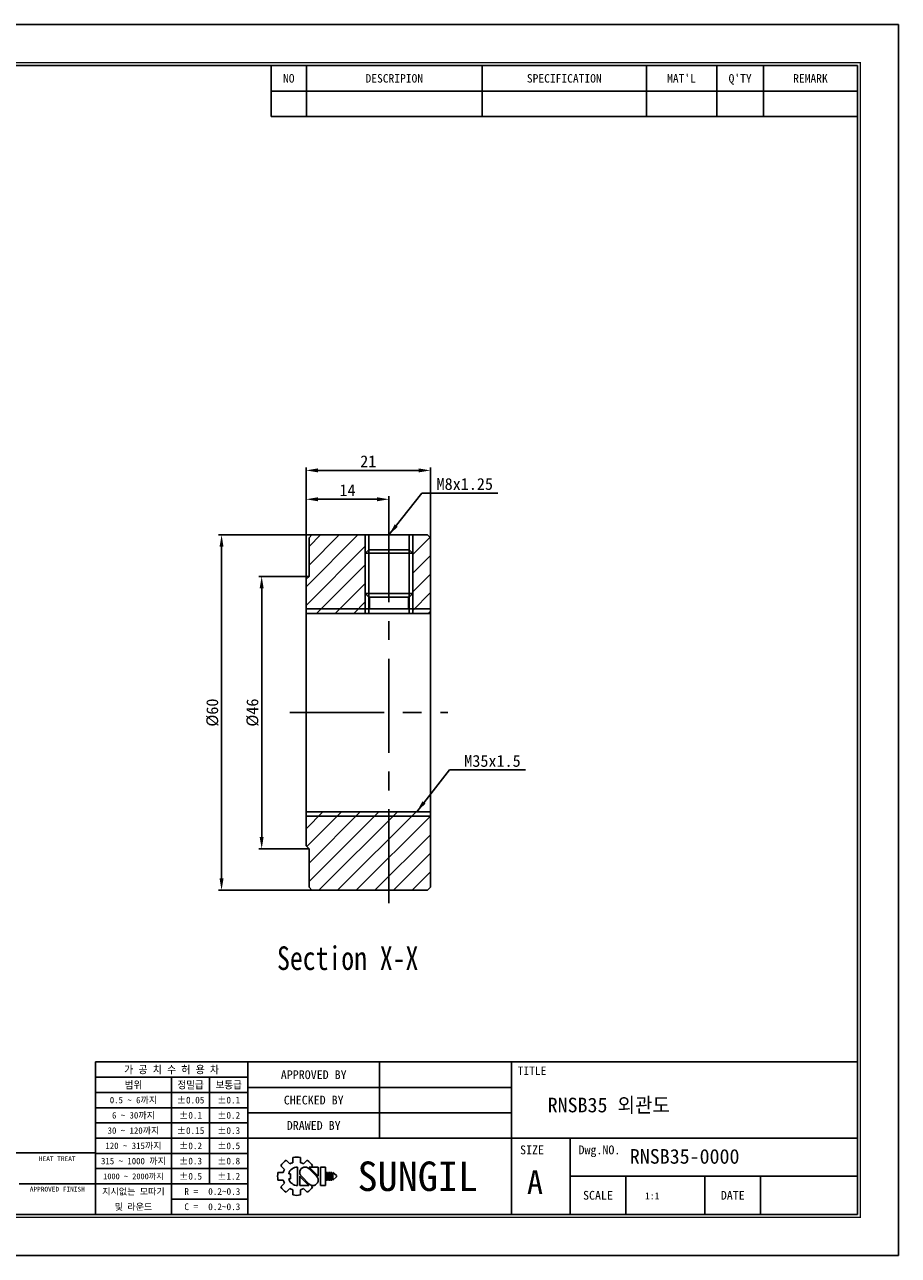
# Model space of a CAD drawing. Header units: millimetres. Extents: x 0 to 294, y 0 to 208.
# Tile 2 of 2: x 146 to 294, y 0 to 208. Entities that reach past the tile are written whole.
import ezdxf
from ezdxf.enums import TextEntityAlignment as Align

# ---------------------------------------------------------------- set-up
doc = ezdxf.new("R2010")
doc.units = ezdxf.units.MM
doc.linetypes.add('CENTER', pattern=[50.8, 31.75, -6.35, 6.35, -6.35])
doc.layers.get('0').update_dxf_attribs({"linetype": 'CONTINUOUS'})
doc.layers.get('DEFPOINTS').update_dxf_attribs({"linetype": 'CONTINUOUS'})
for name, color, linetype in [('center', 1, 'CENTER'), ('L1', 7, 'CONTINUOUS'), ('OUTLINE', 7, 'CONTINUOUS')]:
    doc.layers.add(name, color=color, linetype=linetype)
doc.dimstyles.get("Standard").update_dxf_attribs({"dimtxt": 2, "dimasz": 2, "dimexe": 0.5, "dimexo": 0, "dimgap": 0.5, "dimtad": 1, "dimdec": 3, "dimzin": 11, "dimdsep": 46, "dimtxsty": 'Standard', "dimcen": 0, "dimclrd": 5, "dimclre": 5, "dimclrt": 3, "dimadec": 0, "dimazin": 0, "dimtfac": 0.6, "dimtdec": 3, "dimtmove": 0, "dimatfit": 3, "dimfxl": 1.25, "dimtolj": 1, "dimtzin": 11, "dimarcsym": 0})

# ---------------------------------------------------------------- blocks, each defined once
blk = doc.blocks.new('표제란')
at = {"layer": 'L1', "color": 0}
for p, q in [((297, 210), (0, 210)), ((297, 0), (297, 210)), ((0, 0), (297, 0))]:
    blk.add_line(p, q, dxfattribs=at)
at = {"layer": 'L1'}
for p, q in [((190, 203), (190, 194.34)), ((196, 203), (196, 194.34)), ((226, 203), (226, 194.34)), ((254, 203), (254, 194.34)), ((266, 203), (266, 194.34)), ((274, 203), (274, 194.34)), ((190, 198.67), (290, 198.67)), ((190, 194.34), (290, 194.34)), ((290, 33), (160, 33)), ((160, 33), (160, 7)), ((186, 33), (186, 7)), ((208.5, 33), (208.5, 20)), ((231, 33), (231, 7)), ((186, 30.4), (160, 30.4)), ((173, 30.4), (173, 7)), ((179.5, 30.4), (179.5, 12.2)), ((186, 27.8), (160, 27.8)), ((231, 28.67), (186, 28.67)), ((186, 25.2), (160, 25.2)), ((231, 24.33), (186, 24.33)), ((186, 22.6), (160, 22.6)), ((186, 20), (160, 20)), ((290, 20), (186, 20)), ((241, 20), (241, 7)), ((160, 17.5), (62, 17.5)), ((186, 17.4), (160, 17.4)), ((186, 14.8), (160, 14.8)), ((191.63, 15.3), (192.25, 14.68)), ((192.55, 16.22), (193.17, 15.6)), ((193.7, 16.69), (193.7, 15.81)), ((194.5, 15.08), (194.5, 11.92)), ((195, 16.69), (195, 15.81)), ((195.52, 15.6), (196.14, 16.22)), ((197.74, 13.5), (196.41, 14.83)), ((198.02, 13.53), (196.47, 15.08)), ((196.47, 15.08), (198.02, 15.08)), ((196.84, 15.08), (197.06, 15.3)), ((198.02, 15.08), (198.02, 13.5)), ((198.39, 15.08), (198.39, 11.92)), ((198.39, 15.08), (199.26, 15.08)), ((199.26, 15.08), (199.26, 11.92)), ((191.15, 14.15), (192.03, 14.15)), ((191.15, 14.15), (192.03, 14.15)), ((191.15, 12.85), (192.03, 12.85)), ((192.98, 13.93), (193.28, 13.93)), ((192.98, 13.07), (193.28, 13.07)), ((193.28, 13.93), (193.28, 13.07)), ((194.86, 13.5), (194.86, 11.92)), ((194.86, 13.47), (196.42, 11.92)), ((195.14, 13.5), (196.47, 12.17)), ((199.41, 14.15), (199.41, 12.85)), ((199.41, 14.15), (199.62, 14.15)), ((199.41, 12.85), (199.62, 12.85)), ((199.62, 14.15), (199.62, 12.85)), ((199.78, 14.15), (199.78, 12.85)), ((199.78, 14.15), (199.99, 14.15)), ((199.78, 12.85), (199.99, 12.85)), ((199.99, 14.15), (199.99, 12.85)), ((200.14, 14.15), (200.14, 12.85)), ((200.14, 14.15), (200.36, 14.15)), ((200.14, 12.85), (200.36, 12.85)), ((200.36, 14.15), (200.36, 12.85)), ((200.51, 14.15), (200.51, 12.85)), ((200.51, 14.15), (201.16, 13.61)), ((201.16, 13.39), (200.51, 12.85)), ((201.16, 13.61), (201.16, 13.5)), ((201.16, 13.61), (201.16, 13.39)), ((201.16, 13.5), (201.16, 13.39)), ((290, 13.5), (241, 13.5)), ((250.5, 13.5), (250.5, 7)), ((264, 13.5), (264, 7)), ((273.5, 13.5), (273.5, 7)), ((147, 12.2), (160, 12.2)), ((186, 12.2), (160, 12.2)), ((191.63, 11.7), (192.25, 12.32)), ((192.55, 10.78), (193.17, 11.4)), ((193.7, 11.19), (193.7, 10.31)), ((194.86, 11.92), (196.42, 11.92)), ((195, 11.19), (195, 10.31)), ((195.52, 11.4), (196.14, 10.78)), ((196.79, 11.98), (197.06, 11.7)), ((198.39, 11.92), (199.26, 11.92)), ((186, 9.6), (173, 9.6))]:
    blk.add_line(p, q, dxfattribs=at)
at = {"layer": 'L1', "const_width": 0.25}
blk.add_lwpolyline([(290.5, 6.5), (290.5, 203.5), (10, 203.5), (10, 6.5)], close=True, dxfattribs=at)
at = {"layer": 'L1'}
blk.add_lwpolyline([(290, 7), (290, 203), (10.5, 203), (10.5, 7)], close=True, dxfattribs=at)
for centre, radius, start, end in [((194.35, 13.5), 3.26, 123.4943, 146.5057), ((194.5, 13.5), 1.58, 90, 164.0671), ((194.35, 13.5), 2.4, 105.6872, 119.3128), ((194.35, 13.5), 3.26, 78.4943, 101.5057), ((195.78, 14.16), 0.919, 43.2202, 225.8282), ((194.35, 13.5), 2.4, 60.6872, 74.3128), ((194.35, 13.5), 3.26, 33.4943, 56.5057), ((194.35, 13.5), 3.26, 168.4943, 191.5057), ((194.35, 13.5), 2.4, 150.6872, 164.3128), ((194.35, 13.5), 2.4, 195.6872, 209.3128), ((194.5, 13.5), 1.58, 195.9329, 270), ((197.1, 12.84), 0.919, 223.2202, 45.8282), ((194.35, 13.5), 3.26, 213.4943, 236.5057), ((194.35, 13.5), 2.4, 240.6872, 254.3128), ((194.35, 13.5), 2.4, 285.6872, 299.3128), ((194.35, 13.5), 3.26, 303.4943, 326.5057), ((194.35, 13.5), 3.26, 258.4943, 281.5057)]:
    blk.add_arc(centre, radius, start, end, dxfattribs=at)
for p in [(208.5, 28.67), (208.5, 24.33)]:
    blk.add_point(p, dxfattribs=at)
for s, height, p in [("MAT'L", 1.444, (260, 200.83)), ("Q'TY", 1.444, (270, 200.83)), ('NO', 1.444, (193, 200.83)), ('DESCRIPION', 1.444, (211, 200.83)), ('SPECIFICATION', 1.444, (240, 200.83)), ('REMARK', 1.444, (282, 200.83)), ('가 공 치 수 허 용 차', 1.3, (173, 31.7)), ('APPROVED BY', 1.5, (197.25, 30.83)), ('TITLE', 1.444, (234.5, 31.5)), ('범위', 1.25, (166.5, 29.1)), ('정밀급', 1.25, (176.25, 29.1)), ('보통급', 1.25, (182.75, 29.1)), ('0.5 ~ 6까지', 1.1, (166.5, 26.5)), ('%%P0.05', 1.15, (176.25, 26.5)), ('%%P0.1', 1.15, (182.75, 26.5)), ('CHECKED BY', 1.5, (197.25, 26.5)), ('6 ~ 30까지', 1.1, (166.5, 23.9)), ('%%P0.1', 1.15, (176.25, 23.9)), ('%%P0.2', 1.15, (182.75, 23.9)), ('30 ~ 120까지', 1.1, (166.5, 21.3)), ('%%P0.15', 1.15, (176.25, 21.3)), ('%%P0.3', 1.15, (182.75, 21.3)), ('DRAWED BY', 1.5, (197.25, 22.17)), ('120 ~ 315까지', 1.1, (166.5, 18.7)), ('%%P0.2', 1.15, (176.25, 18.7)), ('%%P0.5', 1.15, (182.75, 18.7)), ('HEAT TREAT', 0.8, (153.5, 16.5)), ('SIZE', 1.5, (234.5, 18)), ('Dwg.NO.', 1.5, (246, 18)), ('315 ~ 1000 까지', 1.1, (166.5, 16.1)), ('%%P0.3', 1.15, (176.25, 16.1)), ('%%P0.8', 1.15, (182.75, 16.1)), ('SUNGIL', 5.032, (215, 13.5)), ('1000 ~ 2000까지', 0.99, (166.5, 13.49)), ('%%P0.5', 1.15, (176.25, 13.5)), ('%%P1.2', 1.15, (182.75, 13.5)), ('A', 4, (235, 12.5)), ('APPROVED FINISH', 0.8, (153.5, 11.3)), ('지시없는 모따기', 1.1, (166.5, 10.9)), ('R = ', 1.15, (176.75, 10.9)), ('SCALE', 1.5, (245.75, 10.25)), ('DATE', 1.5, (268.75, 10.25)), ('및 라운드', 1.1, (166.5, 8.3)), ('C = ', 1.15, (176.75, 8.3))]:
    blk.add_text(s, height=height, dxfattribs=at).set_placement(p, align=Align.MIDDLE_CENTER)
for tag, p in [('필렛', (179.25, 10.9)), ('모따기', (179.25, 8.3))]:
    blk.add_attdef(tag, text='', height=1.15, dxfattribs=at).set_placement(p, align=Align.MIDDLE_LEFT)
at = {"layer": 'OUTLINE', "ltscale": 0.5}
for tag, p, height in [('TITLE', (237.17, 24.41), 2.5), ('도번', (251.18, 15.64), 2.5), ('SCALE', (253.78, 9.55), 1.2), ('DATE', (277.02, 9.51), 1.2)]:
    blk.add_attdef(tag, p, '', height=height, dxfattribs=at)
blk = doc.blocks.new('*D15')
at = {"layer": 'DEFPOINTS', "color": 0, "ltscale": 0.5}
for p in [(194.38, 114.64), (186.39, 68.64), (194.38, 68.64)]:
    blk.add_point(p, dxfattribs=at)
at = {"layer": 'OUTLINE', "color": 5, "lineweight": -2, "ltscale": 0.5}
for p, q in [((194.38, 114.64), (185.89, 114.64)), ((186.39, 112.64), (186.39, 70.64)), ((194.38, 68.64), (185.89, 68.64))]:
    blk.add_line(p, q, dxfattribs=at)
at = {"layer": 'OUTLINE', "color": 5, "ltscale": 0.5}
for points in [[(186.05, 112.64), (186.72, 112.64), (186.39, 114.64)], [(186.05, 70.64), (186.72, 70.64), (186.39, 68.64)]]:
    blk.add_solid(points, dxfattribs=at)
at = {"layer": 'OUTLINE', "color": 3, "ltscale": 0.5, "insert": (184.86, 91.64), "char_height": 2, "attachment_point": 5, "rotation": 90}
blk.add_mtext('\\A1;%%C46', dxfattribs=at)
blk = doc.blocks.new('*D16')
at = {"layer": 'DEFPOINTS', "color": 0, "ltscale": 0.5}
for p in [(194.88, 121.64), (179.62, 61.64), (194.88, 61.64)]:
    blk.add_point(p, dxfattribs=at)
at = {"layer": 'OUTLINE', "color": 5, "lineweight": -2, "ltscale": 0.5}
for p, q in [((194.88, 121.64), (179.12, 121.64)), ((179.62, 119.64), (179.62, 63.64)), ((194.88, 61.64), (179.12, 61.64))]:
    blk.add_line(p, q, dxfattribs=at)
at = {"layer": 'OUTLINE', "color": 5, "ltscale": 0.5}
for points in [[(179.28, 119.64), (179.95, 119.64), (179.62, 121.64)], [(179.28, 63.64), (179.95, 63.64), (179.62, 61.64)]]:
    blk.add_solid(points, dxfattribs=at)
at = {"layer": 'OUTLINE', "color": 3, "ltscale": 0.5, "insert": (178.09, 91.64), "char_height": 2, "attachment_point": 5, "rotation": 90}
blk.add_mtext('\\A1;%%C60', dxfattribs=at)
blk = doc.blocks.new('*D17')
at = {"layer": 'DEFPOINTS', "color": 0, "ltscale": 0.5}
for p in [(193.88, 127.65), (207.88, 126.14), (193.88, 114.14)]:
    blk.add_point(p, dxfattribs=at)
at = {"layer": 'OUTLINE', "color": 5, "lineweight": -2, "ltscale": 0.5}
for p, q in [((193.88, 114.14), (193.88, 128.15)), ((205.88, 127.65), (195.88, 127.65)), ((207.88, 126.14), (207.88, 128.15))]:
    blk.add_line(p, q, dxfattribs=at)
at = {"layer": 'OUTLINE', "color": 5, "ltscale": 0.5}
for points in [[(195.88, 127.99), (195.88, 127.32), (193.88, 127.65)], [(205.88, 127.99), (205.88, 127.32), (207.88, 127.65)]]:
    blk.add_solid(points, dxfattribs=at)
at = {"layer": 'OUTLINE', "color": 3, "ltscale": 0.5, "insert": (200.88, 129.18), "char_height": 2, "attachment_point": 5}
blk.add_mtext('\\A1;14', dxfattribs=at)
blk = doc.blocks.new('*D18')
at = {"layer": 'DEFPOINTS', "color": 0, "ltscale": 0.5}
for p in [(214.88, 132.53), (214.88, 120.58), (193.88, 114.14)]:
    blk.add_point(p, dxfattribs=at)
at = {"layer": 'OUTLINE', "color": 5, "lineweight": -2, "ltscale": 0.5}
for p, q in [((193.88, 114.14), (193.88, 133.03)), ((214.88, 120.58), (214.88, 133.03)), ((195.88, 132.53), (212.88, 132.53))]:
    blk.add_line(p, q, dxfattribs=at)
at = {"layer": 'OUTLINE', "color": 5, "ltscale": 0.5}
for points in [[(195.88, 132.86), (195.88, 132.19), (193.88, 132.53)], [(212.88, 132.86), (212.88, 132.19), (214.88, 132.53)]]:
    blk.add_solid(points, dxfattribs=at)
at = {"layer": 'OUTLINE', "color": 3, "ltscale": 0.5, "insert": (204.38, 134.06), "char_height": 2, "attachment_point": 5}
blk.add_mtext('\\A1;21', dxfattribs=at)

msp = doc.modelspace()

# ---------------------------------------------------------------- hatches: boundary and pattern name
at = {"layer": 'OUTLINE', "ltscale": 0.5}
h = msp.add_hatch(dxfattribs=at)
h.set_pattern_fill('ANSI31', color=5, scale=0.7, style=0)
h.set_pattern_definition([(45, (-365.961, -10.0612), (-1.571545, 1.571545), [])])
h.paths.add_polyline_path([(203.8779, 118.5376), (203.8779, 121.6376), (194.8779, 121.6376), (194.3779, 121.1376), (194.3779, 120.5807), (194.3779, 114.6376), (193.8779, 114.1376), (193.8779, 109.1376), (203.8779, 109.1376), (203.8779, 111.7376)])
h.paths.add_polyline_path([(214.8779, 120.5807), (214.8779, 121.1376), (214.3779, 121.6376), (211.8779, 121.6376), (211.8779, 118.5376), (211.8779, 111.7376), (211.8779, 109.1376), (214.8779, 109.1376)])
h.paths.add_polyline_path([(214.8779, 109.1376), (211.8779, 109.1376), (211.8779, 108.3876), (214.8779, 108.3876)])
h.paths.add_polyline_path([(203.8779, 109.1376), (193.8779, 109.1376), (193.8779, 108.3876), (203.8779, 108.3876)])
h.paths.add_polyline_path([(207.8779, 74.1376), (193.8779, 74.1376), (193.8779, 69.1376), (194.3779, 68.6376), (194.3779, 62.6945), (194.3779, 62.1376), (194.8779, 61.6376), (207.8779, 61.6376)])
h.paths.add_polyline_path([(214.8779, 74.1376), (207.8779, 74.1376), (207.8779, 61.6376), (214.3779, 61.6376), (214.8779, 62.1376), (214.8779, 62.6945)])
h.paths.add_polyline_path([(214.8779, 74.8876), (207.8779, 74.8876), (207.8779, 74.1376), (214.8779, 74.1376)])
h.paths.add_polyline_path([(207.8779, 74.8876), (193.8779, 74.8876), (193.8779, 74.1376), (207.8779, 74.1376)])

# ---------------------------------------------------------------- linework, layer by layer
at = {"layer": 'center', "ltscale": 0.5}
for p, q in [((207.8779, 126.1376), (207.8779, 57.1376)), ((191.1637, 91.6376), (217.8089, 91.6376))]:
    msp.add_line(p, q, dxfattribs=at)
at = {"layer": 'OUTLINE'}
for p, q in [((194.8779, 121.6376), (194.3779, 121.1376)), ((194.3779, 121.1376), (194.3779, 120.5807)), ((194.3779, 120.5807), (194.3779, 114.6376)), ((214.3779, 121.6376), (194.8779, 121.6376)), ((214.8779, 121.1376), (214.3779, 121.6376)), ((214.8779, 121.1376), (214.8779, 120.5807)), ((214.8779, 120.5807), (214.8779, 97.3428)), ((194.3779, 114.6376), (193.8779, 114.1376)), ((193.8779, 69.1376), (193.8779, 114.1376)), ((214.8779, 97.3428), (214.8779, 85.9324)), ((214.8779, 85.9324), (214.8779, 62.6945)), ((193.8779, 69.1376), (194.3779, 68.6376)), ((194.3779, 68.6376), (194.3779, 62.6945)), ((194.3779, 62.6945), (194.3779, 62.1376)), ((214.8779, 62.6945), (214.8779, 62.1376)), ((194.3779, 62.1376), (194.8779, 61.6376)), ((194.8779, 61.6376), (214.3779, 61.6376)), ((214.3779, 61.6376), (214.8779, 62.1376))]:
    msp.add_line(p, q, dxfattribs=at)
at = {"layer": 'OUTLINE', "color": 5, "ltscale": 5}
for p, q in [((203.8779, 118.5376), (203.8779, 121.6376)), ((211.8779, 118.5376), (211.8779, 121.6376)), ((203.8779, 111.7376), (203.8779, 108.3876)), ((211.8779, 111.7376), (211.8779, 108.3876))]:
    msp.add_line(p, q, dxfattribs=at)
at = {"layer": 'OUTLINE', "ltscale": 5}
for p, q in [((204.4779, 119.1376), (204.4779, 121.6376)), ((211.2779, 119.1376), (211.2779, 121.6376)), ((204.4779, 119.1376), (203.8779, 118.5376)), ((203.8779, 118.5376), (211.8779, 118.5376)), ((203.8779, 118.5376), (203.8779, 111.7376)), ((204.4779, 119.1376), (211.2779, 119.1376)), ((204.4779, 119.1376), (204.4779, 111.1376)), ((211.2779, 119.1376), (211.8779, 118.5376)), ((211.2779, 119.1376), (211.2779, 111.1376)), ((211.8779, 118.5376), (211.8779, 111.7376)), ((203.8779, 111.7376), (204.4779, 111.1376)), ((203.8779, 111.7376), (211.8779, 111.7376)), ((204.4779, 111.1376), (204.4779, 108.3876)), ((204.4779, 111.1376), (211.2779, 111.1376)), ((204.5779, 111.1376), (204.5779, 109.1376)), ((211.1779, 111.1376), (211.1779, 109.1376)), ((211.2779, 111.1376), (211.8779, 111.7376)), ((211.2779, 111.1376), (211.2779, 108.3876))]:
    msp.add_line(p, q, dxfattribs=at)
at = {"layer": 'OUTLINE', "color": 5, "ltscale": 0.5}
for p, q in [((193.8779, 109.1376), (214.8779, 109.1376)), ((193.8779, 74.1376), (214.8779, 74.1376))]:
    msp.add_line(p, q, dxfattribs=at)
at = {"layer": 'OUTLINE', "ltscale": 0.5}
for p, q in [((193.8779, 108.3876), (214.8779, 108.3876)), ((193.8779, 74.8876), (214.8779, 74.8876))]:
    msp.add_line(p, q, dxfattribs=at)

# ---------------------------------------------------------------- block references
at = {"layer": 'OUTLINE'}
ref = msp.add_blockref('표제란', (0, 0), dxfattribs=dict(at, xscale=0.9894660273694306, yscale=0.9894660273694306, zscale=0.9894660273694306))
ref.add_attrib('SCALE', '1:1', (251.1078, 9.4519), dxfattribs={"ltscale": 0.5, "height": 1.18736})
ref.add_attrib('도번', 'RNSB35-0000', (248.5352, 15.4777), dxfattribs={"ltscale": 0.5, "height": 2.473665})
ref.add_attrib('TITLE', 'RNSB35 외관도', (234.6674, 24.1488), dxfattribs={"ltscale": 0.5, "height": 2.47367})
ref.add_attrib('필렛', '0.2~0.3', dxfattribs={"layer": 'L1', "height": 1.13789}).set_placement((177.3618, 10.7852), align=Align.MIDDLE_LEFT)
ref.add_attrib('모따기', '0.2~0.3', dxfattribs={"layer": 'L1', "height": 1.13789}).set_placement((177.3618, 8.2126), align=Align.MIDDLE_LEFT)

# ---------------------------------------------------------------- texts
at = {"lineweight": 9, "width": 0.8}
msp.add_text('Section X-X', height=3.983358, dxfattribs=at).set_placement((188.9898, 48.1859))
at = {"layer": 'OUTLINE', "color": 3, "ltscale": 0.5, "char_height": 2, "attachment_point": 7}
for s, insert in [('\\A1;M8x1.25', (215.9132, 129.2034)), ('\\A1;M35x1.5', (220.5889, 82.4534))]:
    msp.add_mtext(s, dxfattribs=dict(at, insert=insert))

# ---------------------------------------------------------------- dimensions: what is measured, and where the dimension line sits
at = {"layer": 'OUTLINE', "ltscale": 0.5}
for base, p1, p2, picture, middle in [((214.8779, 132.5275), (193.8779, 114.1376), (214.8779, 120.5807), '*D18', (204.3779, 134.0555)), ((193.8779, 127.6529), (207.8779, 126.1376), (193.8779, 114.1376), '*D17', (200.8779, 129.1809))]:
    dim = msp.add_linear_dim(base=base, p1=p1, p2=p2, dimstyle='Standard', dxfattribs=at)
    dim.commit()
    dim.dimension.update_dxf_attribs({"geometry": picture, "text_midpoint": middle})
for base, p1, p2, picture, middle in [((179.6169, 61.6376), (194.8779, 121.6376), (194.8779, 61.6376), '*D16', (178.0916, 91.6376)), ((186.3874, 68.6376), (194.3779, 114.6376), (194.3779, 68.6376), '*D15', (184.8607, 91.6376))]:
    dim = msp.add_linear_dim(base=base, p1=p1, p2=p2, angle=90, text='%%C<>', dimstyle='Standard', override={"dimgap": 0.5, "dimsah": 1, "dimse1": 0, "dimse2": 0, "dimsd1": 0, "dimsd2": 0, "dimtol": 0, "dimlim": 0}, dxfattribs=at)
    dim.commit()
    dim.dimension.update_dxf_attribs({"geometry": picture, "text_midpoint": middle})

# ---------------------------------------------------------------- leaders
at = {"layer": 'OUTLINE', "ltscale": 0.5, "annotation_type": 0, "has_hookline": 1, "hookline_direction": 0, "text_width": 10.3329}
for points in [[(207.8779, 121.6376), (213.4132, 128.7034), (215.4132, 128.7034)], [(212.5536, 74.8876), (218.0889, 81.9534), (220.0889, 81.9534)]]:
    msp.add_leader(points, dimstyle='Standard', dxfattribs=at)

doc.saveas('drawing.dxf')
